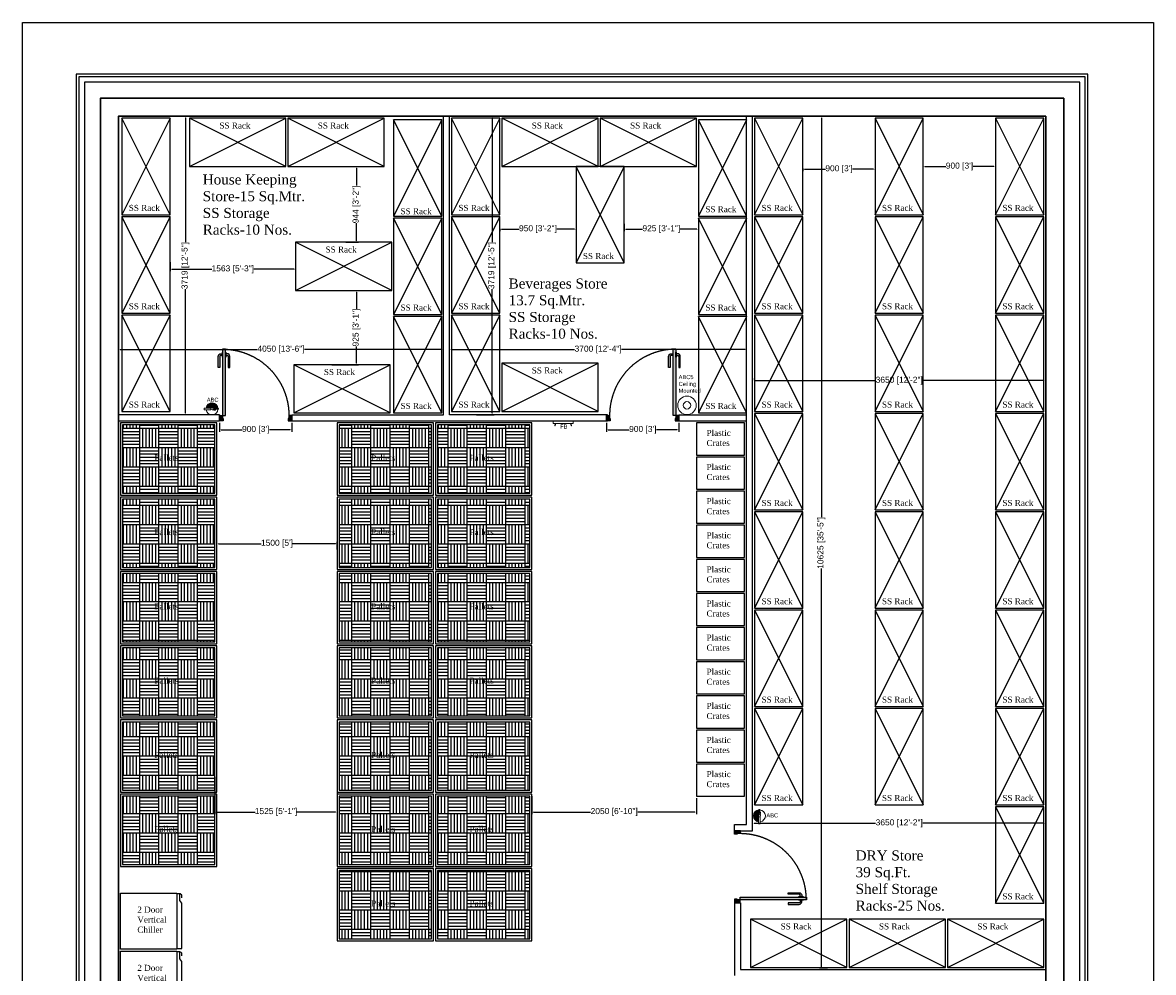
# Model space of a CAD drawing. Header units: millimetres. Extents: x 2861742 to 2875825, y -510863 to -491988.
# Tile 3 of 3: x 2861742 to 2875825, y -503818 to -491988. Entities that reach past the tile are written whole.
import ezdxf

# ---------------------------------------------------------------- set-up
doc = ezdxf.new("R2010")
doc.units = ezdxf.units.MM
doc.header["$LTSCALE"] = 1000
doc.header["$MEASUREMENT"] = 0
doc.header["$PDMODE"] = 3
doc.header["$PDSIZE"] = -1
doc.linetypes.add('xKAM-A-Pit building-LVL 01$0$HIDDEN2', pattern=[4.7625, 3.175, -1.5875])
doc.layers.get('0').update_dxf_attribs({"linetype": 'CONTINUOUS'})
doc.layers.get('Defpoints').update_dxf_attribs({"linetype": 'CONTINUOUS'})
doc.layers.add('0-CountArea', color=152, linetype='CONTINUOUS', plot=False, transparency=0.5)
for name, color, linetype in [('A-ANNO-DIMS-30', 7, 'CONTINUOUS'), ('Equipment', 5, 'CONTINUOUS'), ('Equipment Name', 7, 'CONTINUOUS'), ('IG-Doors', 1, 'CONTINUOUS'), ('PD_LIGHTING', 23, 'CONTINUOUS'), ('Wall-New', 6, 'CONTINUOUS')]:
    doc.layers.add(name, color=color, linetype=linetype)
for name, color, linetype, lineweight in [('Fire Extinguisher', 1, 'CONTINUOUS', 0), ('TEXT', 7, 'CONTINUOUS', 5), ('YA_Wall', 1, 'CONTINUOUS', 30)]:
    doc.layers.add(name, color=color, linetype=linetype, lineweight=lineweight)
doc.styles.add('2.5 Arial_regular_annotative', font='arial.ttf', dxfattribs={"width": 0.8, "height": 2.5})
doc.styles.get("Standard").update_dxf_attribs({"font": 'arial.ttf'})
doc.styles.add('style12', font='BOOKOSI.TTF')
doc.dimstyles.new('TFS-Dim', dxfattribs={"dimtxt": 75, "dimasz": 20, "dimexe": 25, "dimexo": 25, "dimgap": 5, "dimtad": 0, "dimdec": 0, "dimzin": 0, "dimdsep": 46, "dimtxsty": 'Standard', "dimcen": 0.09, "dimclrd": 8, "dimclre": 8, "dimadec": 0, "dimazin": 0, "dimtfac": 1, "dimtdec": 0, "dimtofl": 0, "dimtmove": 0, "dimatfit": 3, "dimldrblk": 'DOT', "dimfxl": 0, "dimtolj": 1, "dimtzin": 0, "dimlwd": -1, "dimlwe": -1, "dimarcsym": 0})

# ---------------------------------------------------------------- blocks, each defined once
blk = doc.blocks.new('A$C94b5c02e')
at = {"layer": 'Equipment'}
h = blk.add_hatch(dxfattribs=at)
h.set_pattern_fill('AR-PARQ1', color=254, scale=20)
h.paths.add_polyline_path([(-25, -125), (-1175, -125), (-1175, -975), (-25, -975)])
h.paths.add_polyline_path([(-800, -620), (-408, -620), (-408, -460), (-800, -460)], flags=24)
for points in [[(-1200, -1000), (0, -1000), (0, -100), (-1200, -100)], [(-1175, -975), (-25, -975), (-25, -125), (-1175, -125)]]:
    blk.add_lwpolyline(points, close=True, dxfattribs=at)
at = {"layer": 'Equipment Name', "insert": (-777, -497, 0), "char_height": 75, "width": 5367.38, "attachment_point": 1, "style": 'style12'}
blk.add_mtext('Pallets', dxfattribs=at)
blk = doc.blocks.new('A$C37e05ab4')
at = {"layer": 'Equipment'}
for p, q in [((-1200, -600), (0, 0)), ((0, -600), (-1200, 0))]:
    blk.add_line(p, q, dxfattribs=at)
blk.add_lwpolyline([(-1200, -600), (0, -600), (0, 0), (-1200, 0)], close=True, dxfattribs=at)
blk = doc.blocks.new('xKAM-A-Pit building-LVL 01$0$DOOR_SNGL')
h = blk.add_hatch(color=253)
h.dxf.hatch_style = 1
edge = h.paths.add_edge_path()
edge.add_line((-85, 832), (-106, 832))
edge.add_arc((-106, 818), 14, 90, 180)
edge.add_line((-120, 818), (-120, 666))
edge.add_line((-120, 666), (-142, 666))
edge.add_line((-142, 666), (-142, 818))
edge.add_arc((-106, 818), 36, 90, 180, ccw=False)
edge.add_line((-106, 854), (-85, 854))
edge.add_line((-85, 854), (-85, 832))
h.paths.add_polyline_path([(-81, 809), (-81, 877), (-85, 877), (-85, 809)])
h = blk.add_hatch(color=253)
h.dxf.hatch_style = 1
h.paths.add_polyline_path([(-41, 0), (-81, 0), (-81, 918), (-41, 918)])
h = blk.add_hatch(color=253)
h.dxf.hatch_style = 1
edge = h.paths.add_edge_path()
edge.add_line((-37, 832), (-16, 832))
edge.add_arc((-16, 818), 14, 0, 90, ccw=False)
edge.add_line((-2, 818), (-2, 666))
edge.add_line((-2, 666), (20, 666))
edge.add_line((20, 666), (20, 818))
edge.add_arc((-16, 818), 36, 0, 90)
edge.add_line((-16, 854), (-37, 854))
edge.add_line((-37, 854), (-37, 832))
h.paths.add_polyline_path([(-41, 809), (-41, 877), (-37, 877), (-37, 809)])
h = blk.add_hatch(color=253)
h.dxf.hatch_style = 1
h.paths.add_polyline_path([(-959, 0), (-959, -40), (-950, -40), (-950, -75), (-1000, -75), (-1000, 0)])
h = blk.add_hatch(color=253)
h.dxf.hatch_style = 1
h.paths.add_polyline_path([(-41, 0), (-41, -40), (-50, -40), (-50, -75), (0, -75), (0, 0)])
at = {"color": 251, "linetype": 'xKAM-A-Pit building-LVL 01$0$HIDDEN2'}
blk.add_lwpolyline([(-41, 918, 0.414214), (-959, 0, 0.414214)], format="xyb", dxfattribs=at)
at = {"color": 251}
for points in [[(-85, 832), (-106, 832, 0.414214), (-120, 818), (-120, 666), (-142, 666), (-142, 818, -0.414214), (-106, 854), (-85, 854)], [(-37, 832), (-16, 832, -0.414214), (-2, 818), (-2, 666), (20, 666), (20, 818, 0.414214), (-16, 854), (-37, 854)]]:
    blk.add_lwpolyline(points, format="xyb", close=True, dxfattribs=at)
for points in [[(-81, 809), (-81, 877), (-85, 877), (-85, 809)], [(-41, 809), (-41, 877), (-37, 877), (-37, 809)]]:
    blk.add_lwpolyline(points, close=True, dxfattribs=at)
for points in [[(-41, 0), (-81, 0), (-81, 918), (-41, 918)], [(-959, 0), (-959, -40), (-950, -40), (-950, -75), (-1000, -75), (-1000, 0)], [(-41, 0), (-41, -40), (-50, -40), (-50, -75), (0, -75), (0, 0)]]:
    blk.add_lwpolyline(points, close=True)
blk = doc.blocks.new('*D131')
at = {"layer": 'Defpoints', "color": 0}
for p in [(2871460, -493780), (2872360, -493780), (2872360, -493813)]:
    blk.add_point(p, dxfattribs=at)
at = {"layer": 'Equipment Name', "color": 8}
for p, q in [((2871460, -493805), (2871460, -493838)), ((2871480, -493813), (2871740, -493813)), ((2872340, -493813), (2872079, -493813)), ((2872360, -493805), (2872360, -493838))]:
    blk.add_line(p, q, dxfattribs=at)
for points in [[(2871480, -493809), (2871480, -493816), (2871460, -493813)], [(2872340, -493809), (2872340, -493816), (2872360, -493813)]]:
    blk.add_solid(points, dxfattribs=at)
at = {"layer": 'Equipment Name', "color": 0, "insert": (2871910, -493813), "char_height": 75, "attachment_point": 5}
blk.add_mtext("\\A1;900 [3']", dxfattribs=at)
blk = doc.blocks.new('_Dot')
at = {"color": 0, "linetype": 'ByBlock', "lineweight": -2}
blk.add_line((-0.5, 0), (-1, 0), dxfattribs=at)
at = {"color": 0, "linetype": 'ByBlock', "const_width": 0.5}
blk.add_lwpolyline([(-0.25, 0, 1), (0.25, 0, 1)], format="xyb", close=True, dxfattribs=at)
blk = doc.blocks.new('*D132')
at = {"layer": 'Defpoints', "color": 0}
for p in [(2872960, -493780), (2873860, -493780), (2873860, -493780)]:
    blk.add_point(p, dxfattribs=at)
at = {"layer": 'Equipment Name', "color": 8}
for p, q in [((2872980, -493780), (2873240, -493780)), ((2873840, -493780), (2873579, -493780))]:
    blk.add_line(p, q, dxfattribs=at)
for points in [[(2872980, -493777), (2872980, -493783), (2872960, -493780)], [(2873840, -493777), (2873840, -493783), (2873860, -493780)]]:
    blk.add_solid(points, dxfattribs=at)
at = {"layer": 'Equipment Name', "color": 0, "insert": (2873410, -493780), "char_height": 75, "attachment_point": 5}
blk.add_mtext("\\A1;900 [3']", dxfattribs=at)
blk = doc.blocks.new('*D133')
at = {"layer": 'Defpoints', "color": 0}
for p in [(2867685, -494530), (2868635, -494530), (2868635, -494560)]:
    blk.add_point(p, dxfattribs=at)
at = {"layer": 'Equipment Name', "color": 8}
for p, q in [((2867685, -494555), (2867685, -494585)), ((2867705, -494560), (2867925, -494560)), ((2868615, -494560), (2868394, -494560)), ((2868635, -494555), (2868635, -494585))]:
    blk.add_line(p, q, dxfattribs=at)
for points in [[(2867705, -494557), (2867705, -494563), (2867685, -494560)], [(2868615, -494557), (2868615, -494563), (2868635, -494560)]]:
    blk.add_solid(points, dxfattribs=at)
at = {"layer": 'Equipment Name', "color": 0, "insert": (2868160, -494560), "char_height": 75, "attachment_point": 5}
blk.add_mtext('\\A1;950 [3\'-2"]', dxfattribs=at)
blk = doc.blocks.new('*D134')
at = {"layer": 'Defpoints', "color": 0}
for p in [(2869235, -494470), (2870160, -494470), (2869235, -494560)]:
    blk.add_point(p, dxfattribs=at)
at = {"layer": 'Equipment Name', "color": 8}
for p, q in [((2869235, -494495), (2869235, -494585)), ((2869255, -494560), (2869462, -494560)), ((2870140, -494560), (2869932, -494560)), ((2870160, -494495), (2870160, -494585))]:
    blk.add_line(p, q, dxfattribs=at)
for points in [[(2869255, -494557), (2869255, -494563), (2869235, -494560)], [(2870140, -494557), (2870140, -494563), (2870160, -494560)]]:
    blk.add_solid(points, dxfattribs=at)
at = {"layer": 'Equipment Name', "color": 0, "insert": (2869697, -494560), "char_height": 75, "attachment_point": 5}
blk.add_mtext('\\A1;925 [3\'-1"]', dxfattribs=at)
blk = doc.blocks.new('*D135')
at = {"layer": 'Defpoints', "color": 0}
for p in [(2863579, -494945), (2865142, -494964), (2865142, -495060)]:
    blk.add_point(p, dxfattribs=at)
at = {"layer": 'Equipment Name', "color": 8}
for p, q in [((2863579, -494970), (2863579, -495085)), ((2865142, -494989), (2865142, -495085)), ((2863599, -495060), (2864100, -495060)), ((2865122, -495060), (2864620, -495060))]:
    blk.add_line(p, q, dxfattribs=at)
for points in [[(2863599, -495057), (2863599, -495063), (2863579, -495060)], [(2865122, -495057), (2865122, -495063), (2865142, -495060)]]:
    blk.add_solid(points, dxfattribs=at)
at = {"layer": 'Equipment Name', "color": 0, "insert": (2864360, -495060), "char_height": 75, "attachment_point": 5}
blk.add_mtext('\\A1;1563 [5\'-3"]', dxfattribs=at)
blk = doc.blocks.new('*D136')
at = {"layer": 'Defpoints', "color": 0}
for p in [(2865742, -493780), (2865900, -493780), (2865742, -494724)]:
    blk.add_point(p, dxfattribs=at)
at = {"layer": 'Equipment Name', "color": 8}
for p, q in [((2865767, -493780), (2865925, -493780)), ((2865900, -493800), (2865900, -494017)), ((2865900, -494704), (2865900, -494487)), ((2865767, -494724), (2865925, -494724))]:
    blk.add_line(p, q, dxfattribs=at)
for points in [[(2865897, -493800), (2865903, -493800), (2865900, -493780)], [(2865897, -494704), (2865903, -494704), (2865900, -494724)]]:
    blk.add_solid(points, dxfattribs=at)
at = {"layer": 'Equipment Name', "color": 0, "insert": (2865900, -494252), "char_height": 75, "attachment_point": 5, "rotation": 90}
blk.add_mtext('\\A1;944 [3\'-2"]', dxfattribs=at)
blk = doc.blocks.new('*D137')
at = {"layer": 'Defpoints', "color": 0}
for p in [(2865570, -495324), (2865900, -495324), (2865570, -496249)]:
    blk.add_point(p, dxfattribs=at)
at = {"layer": 'Equipment Name', "color": 8}
for p, q in [((2865595, -495324), (2865925, -495324)), ((2865900, -495344), (2865900, -495552)), ((2865900, -496229), (2865900, -496021)), ((2865595, -496249), (2865925, -496249))]:
    blk.add_line(p, q, dxfattribs=at)
for points in [[(2865897, -495344), (2865903, -495344), (2865900, -495324)], [(2865897, -496229), (2865903, -496229), (2865900, -496249)]]:
    blk.add_solid(points, dxfattribs=at)
at = {"layer": 'Equipment Name', "color": 0, "insert": (2865900, -495786), "char_height": 75, "attachment_point": 5, "rotation": 90}
blk.add_mtext('\\A1;925 [3\'-1"]', dxfattribs=at)
blk = doc.blocks.new('*D138')
at = {"layer": 'Defpoints', "color": 0}
for p in [(2866985, -496060), (2866985, -496150), (2862935, -496260)]:
    blk.add_point(p, dxfattribs=at)
at = {"layer": 'Equipment Name', "color": 8}
for p, q in [((2862935, -496235), (2862935, -496035)), ((2862955, -496060), (2864665, -496060)), ((2866965, -496060), (2865254, -496060)), ((2866985, -496125), (2866985, -496035))]:
    blk.add_line(p, q, dxfattribs=at)
for points in [[(2862955, -496057), (2862955, -496063), (2862935, -496060)], [(2866965, -496057), (2866965, -496063), (2866985, -496060)]]:
    blk.add_solid(points, dxfattribs=at)
at = {"layer": 'Equipment Name', "color": 0, "insert": (2864960, -496060), "char_height": 75, "attachment_point": 5}
blk.add_mtext('\\A1;4050 [13\'-6"]', dxfattribs=at)
blk = doc.blocks.new('*D139')
at = {"layer": 'Defpoints', "color": 0}
for p in [(2867060, -496060), (2867060, -496060), (2870760, -496060)]:
    blk.add_point(p, dxfattribs=at)
at = {"layer": 'Equipment Name', "color": 8}
for p, q in [((2867080, -496060), (2868616, -496060)), ((2870740, -496060), (2869203, -496060))]:
    blk.add_line(p, q, dxfattribs=at)
for points in [[(2867080, -496057), (2867080, -496063), (2867060, -496060)], [(2870740, -496057), (2870740, -496063), (2870760, -496060)]]:
    blk.add_solid(points, dxfattribs=at)
at = {"layer": 'Equipment Name', "color": 0, "insert": (2868910, -496060), "char_height": 75, "attachment_point": 5}
blk.add_mtext('\\A1;3700 [12\'-4"]', dxfattribs=at)
blk = doc.blocks.new('*D140')
at = {"layer": 'Defpoints', "color": 0}
for p in [(2863770, -493155), (2863820, -493155), (2863820, -496874)]:
    blk.add_point(p, dxfattribs=at)
at = {"layer": 'Equipment Name', "color": 8}
for p, q in [((2863795, -493155), (2863745, -493155)), ((2863770, -493175), (2863770, -494721)), ((2863770, -496854), (2863770, -495308)), ((2863795, -496874), (2863745, -496874))]:
    blk.add_line(p, q, dxfattribs=at)
for points in [[(2863767, -493175), (2863773, -493175), (2863770, -493155)], [(2863767, -496854), (2863773, -496854), (2863770, -496874)]]:
    blk.add_solid(points, dxfattribs=at)
at = {"layer": 'Equipment Name', "color": 0, "insert": (2863770, -495014), "char_height": 75, "attachment_point": 5, "rotation": 90}
blk.add_mtext('\\A1;3719 [12\'-5"]', dxfattribs=at)
blk = doc.blocks.new('*D141')
at = {"layer": 'Defpoints', "color": 0}
for p in [(2867370, -493155), (2867590, -493155), (2867370, -496874)]:
    blk.add_point(p, dxfattribs=at)
at = {"layer": 'Equipment Name', "color": 8}
for p, q in [((2867395, -493155), (2867615, -493155)), ((2867590, -493175), (2867590, -494721)), ((2867590, -496854), (2867590, -495308)), ((2867395, -496874), (2867615, -496874))]:
    blk.add_line(p, q, dxfattribs=at)
for points in [[(2867587, -493175), (2867593, -493175), (2867590, -493155)], [(2867587, -496854), (2867593, -496854), (2867590, -496874)]]:
    blk.add_solid(points, dxfattribs=at)
at = {"layer": 'Equipment Name', "color": 0, "insert": (2867590, -495014), "char_height": 75, "attachment_point": 5, "rotation": 90}
blk.add_mtext('\\A1;3719 [12\'-5"]', dxfattribs=at)
blk = doc.blocks.new('*D142')
at = {"layer": 'Defpoints', "color": 0}
for p in [(2870835, -501960), (2874484, -501960), (2874484, -501960)]:
    blk.add_point(p, dxfattribs=at)
at = {"layer": 'Equipment Name', "color": 8}
for p, q in [((2870855, -501960), (2872366, -501960)), ((2874464, -501960), (2872953, -501960))]:
    blk.add_line(p, q, dxfattribs=at)
for points in [[(2870855, -501957), (2870855, -501963), (2870835, -501960)], [(2874464, -501957), (2874464, -501963), (2874484, -501960)]]:
    blk.add_solid(points, dxfattribs=at)
at = {"layer": 'Equipment Name', "color": 0, "insert": (2872660, -501960), "char_height": 75, "attachment_point": 5}
blk.add_mtext('\\A1;3650 [12\'-2"]', dxfattribs=at)
blk = doc.blocks.new('*D143')
at = {"layer": 'Defpoints', "color": 0}
for p in [(2871690, -493155), (2871790, -493155), (2871790, -503780)]:
    blk.add_point(p, dxfattribs=at)
at = {"layer": 'Equipment Name', "color": 8}
for p, q in [((2871765, -493155), (2871665, -493155)), ((2871690, -493175), (2871690, -498149)), ((2871690, -503760), (2871690, -498786)), ((2871765, -503780), (2871665, -503780))]:
    blk.add_line(p, q, dxfattribs=at)
for points in [[(2871687, -493175), (2871693, -493175), (2871690, -493155)], [(2871687, -503760), (2871693, -503760), (2871690, -503780)]]:
    blk.add_solid(points, dxfattribs=at)
at = {"layer": 'Equipment Name', "color": 0, "insert": (2871690, -498468), "char_height": 75, "attachment_point": 5, "rotation": 90}
blk.add_mtext('\\A1;10625 [35\'-5"]', dxfattribs=at)
blk = doc.blocks.new('*D144')
at = {"layer": 'Defpoints', "color": 0}
for p in [(2869016, -496949), (2869916, -496949), (2869016, -497060)]:
    blk.add_point(p, dxfattribs=at)
at = {"layer": 'Equipment Name', "color": 8}
for p, q in [((2869016, -496974), (2869016, -497085)), ((2869916, -496974), (2869916, -497085)), ((2869036, -497060), (2869296, -497060)), ((2869896, -497060), (2869635, -497060))]:
    blk.add_line(p, q, dxfattribs=at)
for points in [[(2869036, -497057), (2869036, -497063), (2869016, -497060)], [(2869896, -497057), (2869896, -497063), (2869916, -497060)]]:
    blk.add_solid(points, dxfattribs=at)
at = {"layer": 'Equipment Name', "color": 0, "insert": (2869466, -497060), "char_height": 75, "attachment_point": 5}
blk.add_mtext("\\A1;900 [3']", dxfattribs=at)
blk = doc.blocks.new('*D145')
at = {"layer": 'Defpoints', "color": 0}
for p in [(2864195, -496949), (2865095, -496949), (2865095, -497060)]:
    blk.add_point(p, dxfattribs=at)
at = {"layer": 'Equipment Name', "color": 8}
for p, q in [((2864195, -496974), (2864195, -497085)), ((2865095, -496974), (2865095, -497085)), ((2864215, -497060), (2864476, -497060)), ((2865075, -497060), (2864815, -497060))]:
    blk.add_line(p, q, dxfattribs=at)
for points in [[(2864215, -497057), (2864215, -497063), (2864195, -497060)], [(2865075, -497057), (2865075, -497063), (2865095, -497060)]]:
    blk.add_solid(points, dxfattribs=at)
at = {"layer": 'Equipment Name', "color": 0, "insert": (2864645, -497060), "char_height": 75, "attachment_point": 5}
blk.add_mtext("\\A1;900 [3']", dxfattribs=at)
blk = doc.blocks.new('A$C9b609989')
at = {"layer": 'Equipment'}
blk.add_lwpolyline([(-688, 61), (12, 61), (12, 765), (-688, 765)], close=True, dxfattribs=at)
at = {"layer": 'Equipment', "linetype": 'Continuous'}
blk.add_lwpolyline([(-630, 0), (-655, 0, -0.414214), (-680, 25), (-680, 61), (0, 61), (0, 0), (-562, 0), (-596, 27), (-680, 27)], format="xyb", dxfattribs=at)
blk = doc.blocks.new('*D148')
at = {"layer": 'A-ANNO-DIMS-30', "color": 8}
for p, q in [((2864160, -498592), (2864160, -498453)), ((2864180, -498478), (2864715, -498478)), ((2865640, -498478), (2865105, -498478)), ((2865660, -498551), (2865660, -498453))]:
    blk.add_line(p, q, dxfattribs=at)
for points in [[(2864180, -498475), (2864180, -498481), (2864160, -498478)], [(2865640, -498475), (2865640, -498481), (2865660, -498478)]]:
    blk.add_solid(points, dxfattribs=at)
at = {"layer": 'Defpoints', "color": 0}
for p in [(2865660, -498478), (2864160, -498617), (2865660, -498576)]:
    blk.add_point(p, dxfattribs=at)
at = {"layer": 'A-ANNO-DIMS-30', "color": 0, "insert": (2864910, -498478), "char_height": 75, "attachment_point": 5}
blk.add_mtext("\\A1;1500 [5']", dxfattribs=at)
blk = doc.blocks.new('*D154')
at = {"layer": 'A-ANNO-DIMS-30', "color": 8}
for p, q in [((2870835, -496431), (2870835, -496422)), ((2874484, -496431), (2874484, -496422)), ((2870855, -496447), (2872366, -496447)), ((2874464, -496447), (2872953, -496447))]:
    blk.add_line(p, q, dxfattribs=at)
for points in [[(2870855, -496444), (2870855, -496450), (2870835, -496447)], [(2874464, -496444), (2874464, -496450), (2874484, -496447)]]:
    blk.add_solid(points, dxfattribs=at)
at = {"layer": 'Defpoints', "color": 0}
for p in [(2870835, -496456), (2874484, -496447), (2874484, -496456)]:
    blk.add_point(p, dxfattribs=at)
at = {"layer": 'A-ANNO-DIMS-30', "color": 0, "insert": (2872660, -496447), "char_height": 75, "attachment_point": 5}
blk.add_mtext('\\A1;3650 [12\'-2"]', dxfattribs=at)
blk = doc.blocks.new('*D155')
at = {"layer": 'A-ANNO-DIMS-30', "color": 8}
for p, q in [((2868085, -501624), (2868085, -501845)), ((2870135, -501649), (2870135, -501845)), ((2868105, -501820), (2868816, -501820)), ((2870115, -501820), (2869403, -501820))]:
    blk.add_line(p, q, dxfattribs=at)
for points in [[(2868105, -501817), (2868105, -501824), (2868085, -501820)], [(2870115, -501817), (2870115, -501824), (2870135, -501820)]]:
    blk.add_solid(points, dxfattribs=at)
at = {"layer": 'Defpoints', "color": 0}
for p in [(2868085, -501599), (2870135, -501624), (2868085, -501820)]:
    blk.add_point(p, dxfattribs=at)
at = {"layer": 'A-ANNO-DIMS-30', "color": 0, "insert": (2869110, -501820), "char_height": 75, "attachment_point": 5}
blk.add_mtext('\\A1;2050 [6\'-10"]', dxfattribs=at)
blk = doc.blocks.new('*D156')
at = {"layer": 'A-ANNO-DIMS-30', "color": 8}
for p, q in [((2864135, -501382), (2864135, -501845)), ((2865660, -501454), (2865660, -501845)), ((2864155, -501820), (2864637, -501820)), ((2865640, -501820), (2865158, -501820))]:
    blk.add_line(p, q, dxfattribs=at)
for points in [[(2864155, -501817), (2864155, -501824), (2864135, -501820)], [(2865640, -501817), (2865640, -501824), (2865660, -501820)]]:
    blk.add_solid(points, dxfattribs=at)
at = {"layer": 'Defpoints', "color": 0}
for p in [(2864135, -501357), (2865660, -501429), (2865660, -501820)]:
    blk.add_point(p, dxfattribs=at)
at = {"layer": 'A-ANNO-DIMS-30', "color": 0, "insert": (2864898, -501820), "char_height": 75, "attachment_point": 5}
blk.add_mtext('\\A1;1525 [5\'-1"]', dxfattribs=at)
blk = doc.blocks.new('A$C1c0afce1')
at = {"layer": 'Fire Extinguisher'}
blk.add_lwpolyline([(-126, -16), (126, -16), (126, 16), (-126, 16)], close=True, dxfattribs=at)
for points in [[(-96, 16), (-95, 18), (-93, 26), (-97, 35), (-99, 45), (-107, 46), (-99, 31), (-100, 23), (-101, 14), (-101, 16), (-101, 17)], [(96, 16), (95, 18), (93, 26), (97, 35), (99, 45), (107, 46), (99, 31), (100, 23), (101, 14), (101, 16), (101, 17)]]:
    blk.add_open_spline(points, degree=3, knots=[45.919736, 45.919736, 45.919736, 45.919736, 117.751274, 355.813113, 404.916164, 451.597473, 562.986011, 755.471642, 805.849052, 820.345688, 820.345688, 820.345688, 820.345688], dxfattribs=at)
blk = doc.blocks.new('A$C88a519a9')
at = {"layer": 'Fire Extinguisher', "color": 1, "linetype": 'Continuous', "lineweight": 0, "ltscale": 250}
for p, q in [((-11, 98), (11, 98)), ((-11, 13), (-11, 98)), ((11, 13), (-11, 13)), ((11, 98), (11, 13)), ((-19, -13), (19, -13)), ((19, -33), (-19, -33)), ((-15, -33), (15, -33)), ((-15, -44), (-15, -33)), ((15, -44), (-15, -44)), ((-8, -33), (-8, -13)), ((-5, -44), (5, -44)), ((-5, -81), (-5, -44)), ((5, -81), (-5, -81)), ((5, -44), (5, -81)), ((8, -33), (8, -13)), ((15, -33), (15, -44)), ((19, -13), (19, -33))]:
    blk.add_line(p, q, dxfattribs=at)
at = {"layer": 'Fire Extinguisher', "linetype": 'Continuous'}
for p, q in [((10, 13), (63, -40)), ((11, 74), (74, 11)), ((11, 62), (75, -2)), ((11, 49), (73, -13)), ((11, 37), (71, -23)), ((11, 24), (67, -32)), ((28, 69), (69, 28)), ((5, -44), (30, -68)), ((5, -56), (20, -72)), ((5, -69), (10, -74)), ((8, -10), (11, -13)), ((12, -2), (58, -47)), ((15, -42), (38, -64)), ((19, -20), (52, -54)), ((19, -33), (45, -59))]:
    blk.add_line(p, q, dxfattribs=at)
at = {"layer": 'Fire Extinguisher', "color": 1, "linetype": 'Continuous', "lineweight": 0, "ltscale": 250}
blk.add_circle((0, 0), 12.6, dxfattribs=at)
for start, end in [(98.3362, 266.3055), (273.6945, 81.6638)]:
    blk.add_arc((0, 0), 74.6, start, end, dxfattribs=at)

msp = doc.modelspace()

# ---------------------------------------------------------------- linework, layer by layer
at = {"layer": '0-CountArea'}
msp.add_lwpolyline([(2861741.9, -491987.8), (2875825.5, -491987.8), (2875825.5, -510863.1), (2861741.9, -510863.1)], close=True, dxfattribs=at)
at = {"layer": 'Defpoints'}
msp.add_lwpolyline([(2862409.3, -509837.8), (2875010.2, -509837.8), (2875010.2, -492629.3), (2862409.3, -492629.3)], close=True, dxfattribs=at)
at = {"layer": 'Equipment'}
for points in [[(2870134.5, -497373.9), (2870734.5, -497373.9), (2870734.5, -496973.9), (2870134.5, -496973.9)], [(2870134.5, -497798.9), (2870734.5, -497798.9), (2870734.5, -497398.9), (2870134.5, -497398.9)], [(2870134.5, -498223.9), (2870734.5, -498223.9), (2870734.5, -497823.9), (2870134.5, -497823.9)], [(2870134.5, -498648.9), (2870734.5, -498648.9), (2870734.5, -498248.9), (2870134.5, -498248.9)], [(2870134.5, -499073.9), (2870734.5, -499073.9), (2870734.5, -498673.9), (2870134.5, -498673.9)], [(2870134.5, -499498.9), (2870734.5, -499498.9), (2870734.5, -499098.9), (2870134.5, -499098.9)], [(2870134.5, -499923.9), (2870734.5, -499923.9), (2870734.5, -499523.9), (2870134.5, -499523.9)], [(2870134.5, -500348.9), (2870734.5, -500348.9), (2870734.5, -499948.9), (2870134.5, -499948.9)], [(2870134.5, -500773.9), (2870734.5, -500773.9), (2870734.5, -500373.9), (2870134.5, -500373.9)], [(2870134.5, -501198.9), (2870734.5, -501198.9), (2870734.5, -500798.9), (2870134.5, -500798.9)], [(2870134.5, -501623.9), (2870734.5, -501623.9), (2870734.5, -501223.9), (2870134.5, -501223.9)]]:
    msp.add_lwpolyline(points, close=True, dxfattribs=at)
at = {"layer": 'Fire Extinguisher', "color": 5}
for radius in [115, 46.2]:
    msp.add_circle((2870016.3, -496755), radius, dxfattribs=at)
at = {"layer": 'PD_LIGHTING'}
for p, q in [((2866984.5, -496873.9), (2866984.5, -493155)), ((2867059.5, -496873.9), (2867059.5, -493155)), ((2870759.5, -501977.5), (2870759.5, -493155)), ((2870834.5, -502052.5), (2870834.5, -493155)), ((2864195.3, -496873.9), (2862935, -496873.9)), ((2862935, -496948.9), (2864195.3, -496948.9)), ((2864195.3, -496873.9), (2864195.3, -496948.9)), ((2865095.3, -496873.9), (2865095.3, -496948.9)), ((2865095.3, -496948.9), (2869025.7, -496948.9)), ((2869025.7, -496873.9), (2867059.5, -496873.9)), ((2869025.7, -496873.9), (2869025.7, -496948.9)), ((2869915.7, -496873.9), (2869915.7, -496948.9)), ((2869915.7, -496948.9), (2870759.5, -496948.9)), ((2870609.5, -502052.5), (2870609.5, -501977.5)), ((2870609.5, -501977.5), (2870759.5, -501977.5)), ((2870684.5, -502052.5), (2870609.5, -502052.5)), ((2870609.5, -502052.5), (2870834.5, -502052.5)), ((2870609.5, -502952.5), (2870609.5, -503855)), ((2870609.5, -502952.5), (2870684.5, -502952.5)), ((2870684.5, -502952.5), (2870684.5, -503780)), ((2870684.5, -503780), (2874484.5, -503780))]:
    msp.add_line(p, q, dxfattribs=at)
for points in [[(2865095.3, -496873.9), (2866984.5, -496873.9)], [(2869915.7, -496873.9), (2870759.5, -496873.9)]]:
    msp.add_lwpolyline(points, dxfattribs=at)
at = {"layer": 'Wall-New'}
for points in [[(2862443.4, -509803.7), (2874976.1, -509803.7), (2874976.1, -492663.4), (2862443.4, -492663.4)], [(2862511, -509736.1), (2874908.5, -509736.1), (2874908.5, -492731), (2862511, -492731)], [(2874709.5, -492930), (2862710, -492930), (2862710, -507930), (2874709.5, -507930)], [(2862935, -507705), (2874484.5, -507705), (2874484.5, -493155), (2862935, -493155)]]:
    msp.add_lwpolyline(points, close=True, dxfattribs=at)
at = {"layer": 'YA_Wall'}
msp.add_lwpolyline([(2869534.8, -507930), (2869534.8, -507705), (2874484.5, -507705), (2874484.5, -493155), (2862935, -493155), (2862935, -507705), (2867734.8, -507705), (2867734.8, -507930), (2862710, -507930), (2862710, -492930), (2874709.5, -492930), (2874709.5, -507930)], close=True, dxfattribs=at)

# ---------------------------------------------------------------- block references
at = {"layer": 'Equipment'}
for p, rotation in [((2862978.5, -493180), 90), ((2866363.3, -493196.7), 90), ((2867084.5, -493180), 90), ((2870159.5, -493196.7), 90), ((2871459.5, -494380), 270), ((2872959.5, -494380), 270), ((2874459.5, -494380), 270), ((2868634.5, -493780), 90), ((2862978.5, -494405), 90), ((2866363.3, -494421.7), 90), ((2867084.5, -494405), 90), ((2870159.5, -494421.7), 90), ((2871459.5, -495605), 270), ((2872959.5, -495605), 270), ((2874459.5, -495605), 270), ((2862978.5, -495630), 90), ((2866363.3, -495646.7), 90), ((2867084.5, -495630), 90), ((2870159.5, -495646.7), 90), ((2871459.5, -496830), 270), ((2872959.5, -496830), 270), ((2874459.5, -496830), 270), ((2871459.5, -498055), 270), ((2872959.5, -498055), 270), ((2874459.5, -498055), 270), ((2871459.5, -499280), 270), ((2872959.5, -499280), 270), ((2874459.5, -499280), 270), ((2871459.5, -500505), 270), ((2872959.5, -500505), 270), ((2874459.5, -500505), 270), ((2871459.5, -501730), 270), ((2872959.5, -501730), 270), ((2874459.5, -501730), 270), ((2874459.5, -502955), 270)]:
    msp.add_blockref('A$C37e05ab4', p, dxfattribs=dict(at, rotation=rotation))
for name, p in [('A$C37e05ab4', (2865019.5, -493180)), ('A$C37e05ab4', (2866244.5, -493180)), ('A$C37e05ab4', (2868909.5, -493180)), ('A$C37e05ab4', (2870134.5, -493180)), ('A$C37e05ab4', (2866341.5, -494723.9)), ('A$C37e05ab4', (2866320.3, -496248.9)), ('A$C37e05ab4', (2868909.5, -496230)), ('A$C94b5c02e', (2864160, -496873.9)), ('A$C94b5c02e', (2866860, -496873.9)), ('A$C94b5c02e', (2868085, -496873.9)), ('A$C94b5c02e', (2864160, -497798.9)), ('A$C94b5c02e', (2866860, -497798.9)), ('A$C94b5c02e', (2868085, -497798.9)), ('A$C94b5c02e', (2864160, -498723.9)), ('A$C94b5c02e', (2866860, -498723.9)), ('A$C94b5c02e', (2868085, -498723.9)), ('A$C94b5c02e', (2864160, -499648.9)), ('A$C94b5c02e', (2866860, -499648.9)), ('A$C94b5c02e', (2868085, -499648.9)), ('A$C94b5c02e', (2864160, -500573.9)), ('A$C94b5c02e', (2866860, -500573.9)), ('A$C94b5c02e', (2868085, -500573.9)), ('A$C94b5c02e', (2864160, -501498.9)), ('A$C94b5c02e', (2866860, -501498.9)), ('A$C94b5c02e', (2868085, -501498.9)), ('A$C94b5c02e', (2866860, -502423.9)), ('A$C94b5c02e', (2868085, -502423.9)), ('A$C37e05ab4', (2872009.5, -503155)), ('A$C37e05ab4', (2873234.5, -503155)), ('A$C37e05ab4', (2874459.5, -503155))]:
    msp.add_blockref(name, p, dxfattribs=at)
at = {"layer": 'Equipment', "xscale": -1, "rotation": 90}
for p in [(2863725, -503518.1), (2863725, -504243.1)]:
    msp.add_blockref('A$C9b609989', p, dxfattribs=at)
at = {"layer": 'Fire Extinguisher'}
for name, p, rotation in [('A$C88a519a9', (2864100.7, -496799.4), 90), ('A$C1c0afce1', (2868473.9, -496964.6), 180), ('A$C88a519a9', (2870918.2, -501867.7), 180)]:
    msp.add_blockref(name, p, dxfattribs=dict(at, rotation=rotation))
at = {"layer": 'IG-Doors', "yscale": 0.9000000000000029, "zscale": 0.9000000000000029}
for p, xscale in [((2864195.3, -496881.4), -0.9000000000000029), ((2869915.7, -496881.4), 0.9000000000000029)]:
    msp.add_blockref('xKAM-A-Pit building-LVL 01$0$DOOR_SNGL', p, dxfattribs=dict(at, xscale=xscale))
at = {"layer": 'IG-Doors', "xscale": 0.9000000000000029, "yscale": 0.9000000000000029, "zscale": 0.9000000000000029, "rotation": 270}
msp.add_blockref('xKAM-A-Pit building-LVL 01$0$DOOR_SNGL', (2870677, -502952.5), dxfattribs=at)

# ---------------------------------------------------------------- texts
at = {"layer": 'Fire Extinguisher', "color": 1, "style": '2.5 Arial_regular_annotative', "width": 0.8}
for s, p in [('ABC', (2864035.7, -496711, 0)), ('FB', (2868437.2, -497044.2, 0)), ('ABC', (2871005.4, -501887.3, 0))]:
    msp.add_text(s, height=51, dxfattribs=at).set_placement(p)
at = {"layer": 'Fire Extinguisher', "color": 5, "insert": (2869912.3, -496377.5, 0), "char_height": 51, "width": 5367.376, "attachment_point": 1, "style": '2.5 Arial_regular_annotative'}
msp.add_mtext('ABC5\\PCeiling \\PMounted', dxfattribs=at)
at = {"layer": 'TEXT', "width": 5367.376, "attachment_point": 1, "style": 'style12'}
for s, insert, char_height in [('SS Rack', (2864193.2, -493232.6, 0), 75), ('SS Rack', (2865418.2, -493232.6, 0), 75), ('SS Rack', (2868083.2, -493232.6, 0), 75), ('SS Rack', (2869308.2, -493232.6, 0), 75), ('House Keeping \\PStore-15 Sq.Mtr.\\PSS Storage \\PRacks-10 Nos.', (2863985, -493879, 0), 125), ('SS Rack', (2863064.2, -494257.8, 0), 75), ('SS Rack', (2866449, -494299.5, 0), 75), ('SS Rack', (2867170.2, -494257.8, 0), 75), ('SS Rack', (2870245.2, -494274.5, 0), 75), ('SS Rack', (2870945.2, -494257.8, 0), 75), ('SS Rack', (2872445.2, -494257.8, 0), 75), ('SS Rack', (2873945.2, -494257.8, 0), 75), ('SS Rack', (2865515.2, -494776.6, 0), 75), ('SS Rack', (2868720.2, -494857.8, 0), 75), ('Beverages Store\\P13.7 Sq.Mtr.\\PSS Storage \\PRacks-10 Nos.', (2867794.4, -495174.9, 0), 125), ('SS Rack', (2863064.2, -495482.8, 0), 75), ('SS Rack', (2866449, -495499.5, 0), 75), ('SS Rack', (2867170.2, -495482.8, 0), 75), ('SS Rack', (2870245.2, -495499.5, 0), 75), ('SS Rack', (2870945.2, -495482.8, 0), 75), ('SS Rack', (2872445.2, -495482.8, 0), 75), ('SS Rack', (2873945.2, -495482.8, 0), 75), ('SS Rack', (2865494, -496301.6, 0), 75), ('SS Rack', (2868083.2, -496282.6, 0), 75), ('SS Rack', (2863064.2, -496707.8, 0), 75), ('SS Rack', (2866449, -496724.5, 0), 75), ('SS Rack', (2867170.2, -496707.8, 0), 75), ('SS Rack', (2870245.2, -496724.5, 0), 75), ('SS Rack', (2870945.2, -496707.8, 0), 75), ('SS Rack', (2872445.2, -496707.8, 0), 75), ('SS Rack', (2873945.2, -496707.8, 0), 75), ('Plastic \\PCrates', (2870260.1, -497060.4, 0), 75), ('Plastic \\PCrates', (2870260.1, -497485.4, 0), 75), ('Plastic \\PCrates', (2870260.1, -497910.4, 0), 75), ('SS Rack', (2870945.2, -497932.8, 0), 75), ('SS Rack', (2872445.2, -497932.8, 0), 75), ('SS Rack', (2873945.2, -497932.8, 0), 75), ('Plastic \\PCrates', (2870260.1, -498335.4, 0), 75), ('Plastic \\PCrates', (2870260.1, -498760.4, 0), 75), ('Plastic \\PCrates', (2870260.1, -499185.4, 0), 75), ('SS Rack', (2870945.2, -499157.8, 0), 75), ('SS Rack', (2872445.2, -499157.8, 0), 75), ('SS Rack', (2873945.2, -499157.8, 0), 75), ('Plastic \\PCrates', (2870260.1, -499610.4, 0), 75), ('Plastic \\PCrates', (2870260.1, -500035.4, 0), 75), ('SS Rack', (2870945.2, -500382.8, 0), 75), ('SS Rack', (2872445.2, -500382.8, 0), 75), ('SS Rack', (2873945.2, -500382.8, 0), 75), ('Plastic \\PCrates', (2870260.1, -500460.4, 0), 75), ('Plastic \\PCrates', (2870260.1, -500885.4, 0), 75), ('Plastic \\PCrates', (2870260.1, -501310.4, 0), 75), ('SS Rack', (2870945.2, -501607.8, 0), 75), ('SS Rack', (2872445.2, -501607.8, 0), 75), ('SS Rack', (2873945.2, -501607.8, 0), 75), ('DRY Store\\P39 Sq.Ft.\\PShelf Storage \\PRacks-25 Nos.\\P ', (2872116.8, -502298.4, 0), 125), ('SS Rack', (2873945.2, -502832.8, 0), 75), ('2 Door\\PVertical \\PChiller', (2863170.9, -502998.4, 0), 75), ('SS Rack', (2871183.2, -503207.6, 0), 75), ('SS Rack', (2872408.2, -503207.6, 0), 75), ('SS Rack', (2873633.2, -503207.6, 0), 75), ('2 Door\\PVertical \\PChiller', (2863170.9, -503723.4, 0), 75)]:
    msp.add_mtext(s, dxfattribs=dict(at, insert=insert, char_height=char_height))

# ---------------------------------------------------------------- dimensions: what is measured, and where the dimension line sits
at = {"layer": 'A-ANNO-DIMS-30'}
for base, p1, p2, picture, middle in [((2874484.5, -496447.2), (2870834.5, -496455.9), (2874484.5, -496455.9), '*D154', (2872659.5, -496447.2)), ((2865660, -498477.8), (2864160, -498617.2), (2865660, -498575.9), '*D148', (2864910, -498477.8)), ((2865660, -501820.2), (2864135, -501357.3), (2865660, -501429.3), '*D156', (2864897.5, -501820.2)), ((2868085, -501820.19), (2870134.5371, -501623.9413), (2868085, -501598.9413), '*D155', (2869109.7686, -501820.19))]:
    dim = msp.add_linear_dim(base=base, p1=p1, p2=p2, dimstyle='TFS-Dim', dxfattribs=at)
    dim.commit()
    dim.dimension.update_dxf_attribs({"geometry": picture, "text_midpoint": middle})
at = {"layer": 'Equipment Name'}
for base, p1, p2, angle, picture, middle in [((2863770, -493155), (2863820, -496873.9), (2863820, -493155), 90, '*D140', (2863770, -495014.5)), ((2867590, -493155), (2867370, -496873.9), (2867370, -493155), 90, '*D141', (2867590, -495014.5)), ((2871690, -493155), (2871790, -503780), (2871790, -493155), 90, '*D143', (2871690, -498467.5)), ((2865900, -493780), (2865741.5, -494723.9), (2865741.5, -493780), 90, '*D136', (2865900, -494252)), ((2865900, -495323.9), (2865570, -496248.9), (2865570, -495323.9), 90, '*D137', (2865900, -495786.4)), ((2869015.7, -497060), (2869915.7, -496948.9), (2869015.7, -496948.9), 180, '*D144', (2869465.7, -497060))]:
    dim = msp.add_linear_dim(base=base, p1=p1, p2=p2, angle=angle, dimstyle='TFS-Dim', override={"dimfxl": 0.18, "dimarcsym": 1}, dxfattribs=at)
    dim.commit()
    dim.dimension.update_dxf_attribs({"geometry": picture, "text_midpoint": middle})
for base, p1, p2, picture, middle in [((2872359.5, -493812.6), (2871459.5, -493780), (2872359.5, -493780), '*D131', (2871909.5, -493812.6)), ((2873859.5, -493780), (2872959.5, -493780), (2873859.5, -493780), '*D132', (2873409.5, -493780)), ((2868634.5, -494560), (2867684.5, -494530), (2868634.5, -494530), '*D133', (2868159.5, -494560)), ((2869234.5, -494560), (2870159.5, -494470), (2869234.5, -494470), '*D134', (2869697, -494560)), ((2865141.5, -495060), (2863578.5, -494945), (2865141.5, -494963.9), '*D135', (2864360, -495060)), ((2866984.5371, -496060), (2862935, -496260), (2866984.5371, -496150), '*D138', (2864959.7686, -496060)), ((2867059.5, -496060), (2870759.5, -496060), (2867059.5, -496060), '*D139', (2868909.5, -496060)), ((2865095.3, -497060), (2864195.3, -496948.9), (2865095.3, -496948.9), '*D145', (2864645.3, -497060)), ((2874484.5, -501960), (2870834.5, -501960), (2874484.5, -501960), '*D142', (2872659.5, -501960))]:
    dim = msp.add_linear_dim(base=base, p1=p1, p2=p2, dimstyle='TFS-Dim', override={"dimfxl": 0.18, "dimarcsym": 1}, dxfattribs=at)
    dim.commit()
    dim.dimension.update_dxf_attribs({"geometry": picture, "text_midpoint": middle})

doc.saveas('drawing.dxf')
